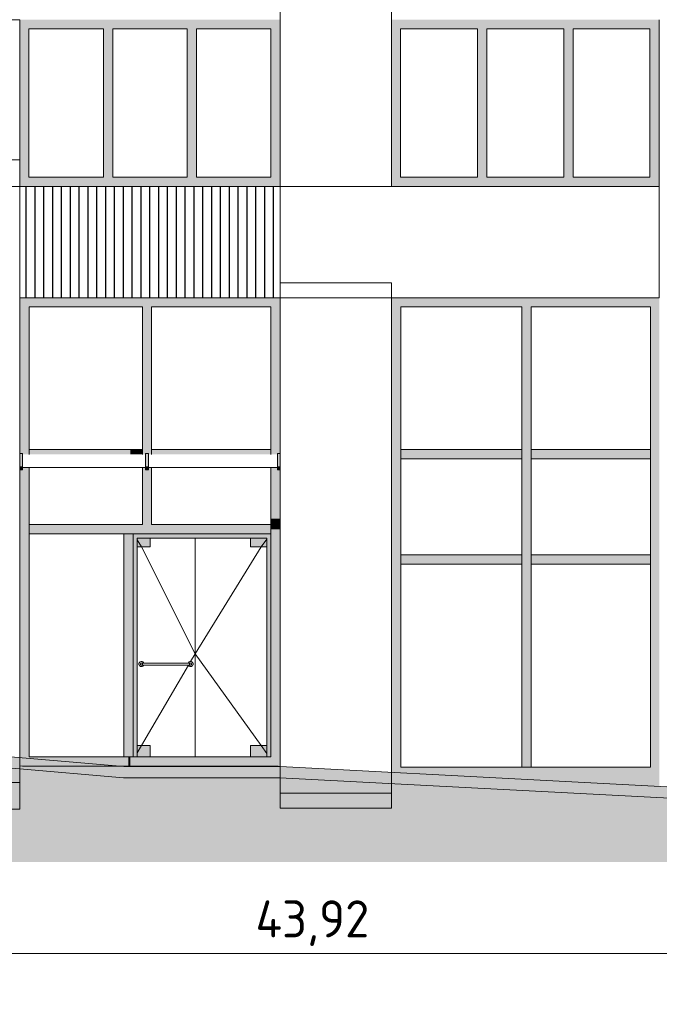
# Model space of a CAD drawing. Header units: millimetres. Extents: x -2957 to 750800, y -5565 to 168688.
# Tile 7 of 22: x 43686 to 50586, y -2765 to 7860. Entities that reach past the tile are written whole.
import ezdxf

# ---------------------------------------------------------------- set-up
doc = ezdxf.new("R2010")
doc.units = ezdxf.units.MM
doc.header["$MEASUREMENT"] = 0
doc.header["$XCLIPFRAME"] = 0
for name, color, linetype, lineweight in [('0_Ном._пера__1', 7, 'Continuous', 0), ('0_Ном._пера__120', 7, 'Continuous', 0), ('0_Ном._пера__19', 255, 'Continuous', 0), ('0_Ном._пера__2', 8, 'Continuous', 15), ('АР-Чертеж-Размеры.АР_Ном._пера__1', 7, 'Continuous', 0)]:
    doc.layers.add(name, color=color, linetype=linetype, lineweight=lineweight)
doc.layers.add('0_Ном._пера__161', color=7, linetype='Continuous', lineweight=13, true_color=0x6a6a6a)
doc.layers.add('АР-Стены_внешние_.АР_Ном._пера__61', color=7, linetype='Continuous', lineweight=25, true_color=0x6a6a6a)
doc.layers.add('АР-Чертеж-Размеры.АР', color=7, linetype='Continuous')
doc.styles.add('РЎР“Р•РќР•Р\xa0РР\xa0_РЎРўРР›Р¬_2', font='GOST_Common.ttf')
doc.dimstyles.new('СГЕНЕРИР_СТИЛЬ__1', dxfattribs={"dimtxt": 400, "dimasz": 95, "dimexe": 0.18, "dimexo": 30000, "dimgap": 0, "dimtad": 1, "dimtih": 1, "dimtoh": 1, "dimlfac": 0.001, "dimzin": 0, "dimdsep": 46, "dimtxsty": 'РЎР“Р•РќР•Р\xa0РР\xa0_РЎРўРР›Р¬_2', "dimblk": 'ARROWHEAD_6', "dimblk1": 'ARROWHEAD_6', "dimblk2": 'ARROWHEAD_6', "dimcen": 0.09, "dimclrd": 7, "dimclre": 7, "dimclrt": 7, "dimadec": 0, "dimazin": 0, "dimtfac": 1, "dimtdec": 4, "dimtmove": 0, "dimatfit": 3, "dimfxl": 0, "dimtolj": 1, "dimtzin": 0, "dimarcsym": 0})
picture_1 = doc.add_image_def('image1.png', size_in_pixel=(882, 833))
picture_2 = doc.add_image_def('image6.png', size_in_pixel=(877, 829))

# ---------------------------------------------------------------- blocks, each defined once
blk = doc.blocks.new('*D2')
at = {"layer": 'АР-Чертеж-Размеры.АР_Ном._пера__1', "color": 7, "linetype": 'Continuous', "lineweight": 0}
for p, q in [((24927, -2735), (24927, -2123)), ((68847, -2735), (68847, -2123)), ((24852, -2216), (24927, -2216)), ((24977, -2166), (24877, -2266)), ((24927, -2216), (68847, -2216)), ((68897, -2166), (68797, -2266))]:
    blk.add_line(p, q, dxfattribs=at)
at = {"layer": 'АР-Чертеж-Размеры.АР_Ном._пера__1', "color": 7, "lineweight": 0, "insert": (46230, -2136), "char_height": 400, "attachment_point": 7, "style": 'РЎР“Р•РќР•Р\xa0РР\xa0_РЎРўРР›Р¬_2'}
blk.add_mtext('\\A1;{\\pql;\\fGOST Common|b0|i0|c204|p0;\\W1.000000;43,92}', dxfattribs=at)
blk = doc.blocks.new('ARROWHEAD_6')
at = {"color": 0, "linetype": 'Continuous', "lineweight": 0}
for p, q in [((0, 0), (-1, 0)), ((-0.5, -0.5), (0.5, 0.5))]:
    blk.add_line(p, q, dxfattribs=at)

msp = doc.modelspace()

# ---------------------------------------------------------------- hatches: boundary and pattern name
at = {"layer": '0_Ном._пера__1', "linetype": 'Continuous', "lineweight": 0}
msp.add_hatch(color=7, dxfattribs=at).paths.add_polyline_path([(72266.494, -900), (69306.024, -900), (68102.01, -850), (65826.06, -850), (61266.013, -700), (58817.624, -700), (57616.084, -650), (55116.034, -650), (46496.362, -200), (44809.438, -200), (42485.877, 0), (40542.313, 0), (34960.956, 130), (33025.749, 130), (31825.749, 249.966), (29515.484, 249.966), (28315.752, 399.957), (24246.425, 399.957), (24246.554, 350), (21142.335, 350), (17577.459, 350), (17577.459, 550), (13375.95, 550), (11939.362, 600), (11950.54, 900), (9010.063, 900), (9010.063, 1299.693), (5769.407, 1300), (5769.407, 1520), (3604.141, 1520), (2584.243, 1500), (-1426.912, 1600), (-2957.29, 1600), (-2957.29, 1480), (-1428.408, 1480), (2583.924, 1379.971), (3605.317, 1400), (5649.407, 1400), (5649.407, 1180.011), (8890.013, 1179.704), (8890.013, 780), (11819.362, 780), (11819.362, 484.104), (13373.862, 430), (17457.459, 430), (17457.459, 230), (21142.335, 230), (24344.494, 230), (24344.365, 279.957), (28315.737, 272.177), (29515.484, 129.966), (31819.766, 129.966), (33019.766, 10), (34959.559, 10), (40540.916, -120), (42480.722, -120), (44804.283, -320), (46493.232, -320), (55112.904, -770), (57616.084, -770), (58816.258, -820), (61264.04, -820), (65824.087, -970), (68099.519, -970), (69303.533, -1020), (72266.494, -1020)])
at = {"layer": '0_Ном._пера__161', "linetype": 'Continuous', "lineweight": 0, "true_color": 0x696969}
for points in [[(46496.246, 7860), (43686.416, 7860), (43686.416, 7760), (43786.139, 7760), (44589.509, 7760), (44689.509, 7760), (45492.878, 7760), (45592.878, 7760), (46396.247, 7760), (46496.246, 7760)], [(43686.416, 7760), (43686.416, 6160), (43786.139, 6160), (43786.139, 7760)], [(44689.509, 7760), (44589.509, 7760), (44589.509, 6160), (44689.509, 6160)], [(45592.878, 7760), (45492.878, 7760), (45492.878, 6160), (45592.878, 6160)], [(46396.247, 6160), (46496.246, 6160), (46496.246, 7760), (46396.247, 7760)], [(47695.644, 7859.999), (47695.644, 7759.999), (47795.521, 7759.999), (48625.564, 7759.999), (48725.564, 7759.999), (49555.607, 7759.999), (49655.607, 7759.999), (50485.65, 7759.999), (50585.65, 7759.999), (50585.65, 7859.999)], [(47695.644, 7759.999), (47695.644, 6159.999), (47795.521, 6159.999), (47795.521, 7759.999)], [(48725.564, 6159.999), (48725.564, 7759.999), (48625.564, 7759.999), (48625.564, 6159.999)], [(49555.607, 7759.999), (49555.607, 6159.999), (49655.607, 6159.999), (49655.607, 7759.999)], [(50585.65, 7759.999), (50485.65, 7759.999), (50485.65, 6159.999), (50585.65, 6159.999)], [(43686.416, 6160), (43686.416, 6060), (46496.246, 6060), (46496.246, 6160), (46396.247, 6160), (45592.878, 6160), (45492.878, 6160), (44689.509, 6160), (44589.509, 6160), (43786.139, 6160)], [(47695.644, 6059.999), (50585.65, 6059.999), (50585.65, 6159.999), (50485.65, 6159.999), (49655.607, 6159.999), (49555.607, 6159.999), (48725.564, 6159.999), (48625.564, 6159.999), (47795.521, 6159.999), (47695.644, 6159.999)], [(43686.301, 3179.15), (43716.301, 3179.15), (43716.301, 3169.163), (43786.301, 3169.163), (43786.301, 3172.214), (43786.301, 3179.15), (43786.301, 3222.214), (43786.301, 4860), (43704.301, 4860), (43686.301, 4860)], [(43786.301, 4859.999), (43786.301, 4759.999), (45009.501, 4759.999), (45009.501, 4859.999)], [(45009.501, 4859.999), (45009.501, 3169.163), (45044.501, 3169.163), (45044.501, 3179.022), (45074.501, 3179.022), (45074.501, 3169.163), (45109.501, 3169.163), (45109.501, 4859.999)], [(45109.501, 4759.999), (46108.258, 4759.999), (46108.258, 4859.999), (45109.501, 4859.999)], [(46108.258, 4859.999), (46108.258, 4759.999), (46396.398, 4759.999), (46396.398, 4859.999)], [(46396.398, 3169.163), (46466.246, 3169.163), (46466.246, 3177.761), (46496.246, 3177.761), (46496.246, 4859.999), (46396.398, 4859.999)], [(47796.11, 4859.999), (47696.11, 4859.999), (47696.11, 3172.214), (47796.11, 3172.214)], [(47796.11, 4759.999), (49103.411, 4759.999), (49103.411, 4859.999), (47796.11, 4859.999)], [(49103.411, 3172.214), (49203.411, 3172.214), (49203.411, 4859.999), (49103.411, 4859.999)], [(49203.411, 4859.999), (49203.411, 4759.999), (50491.93, 4759.999), (50491.93, 4859.999)], [(50585.939, 4860), (50491.93, 4860), (50491.93, 3172.214), (50585.939, 3172.214)], [(44878.258, 3222.214), (43786.301, 3222.214), (43786.301, 3169.163), (44878.258, 3169.163)], [(44878.258, 3169.163), (45009.501, 3169.163), (45009.501, 3222.214), (44878.258, 3222.214)], [(45109.501, 3222.214), (45109.501, 3169.163), (46108.258, 3169.163), (46108.258, 3222.214)], [(46108.258, 3222.214), (46108.258, 3169.163), (46396.398, 3169.163), (46396.398, 3222.214)], [(47796.11, 3122.214), (48870.067, 3122.214), (48870.067, 3222.214), (47796.11, 3222.214)], [(48870.067, 3222.214), (48870.067, 3122.214), (49103.411, 3122.214), (49103.411, 3222.214)], [(49203.411, 3122.214), (50100.067, 3122.214), (50100.067, 3222.214), (49203.411, 3222.214)], [(50100.067, 3222.214), (50100.067, 3122.214), (50491.93, 3122.214), (50491.93, 3222.214)], [(43686.301, 3179.15), (43686.301, 3036.526), (43716.301, 3036.526), (43716.301, 3179.15)], [(45074.501, 3179.022), (45044.501, 3179.022), (45044.501, 3036.526), (45074.501, 3036.526)], [(46466.246, 3036.526), (46496.246, 3036.526), (46496.246, 3177.761), (46466.246, 3177.761)], [(47796.11, 3172.214), (47696.11, 3172.214), (47696.11, 2205.211), (47796.11, 2205.211)], [(49103.411, 2205.211), (49203.411, 2205.211), (49203.411, 3172.214), (49103.411, 3172.214)], [(50585.939, 3172.214), (50491.93, 3172.214), (50491.93, 2205.211), (50585.939, 2205.211)], [(43686.301, 3002.695), (43716.301, 3002.695), (43716.301, 3036.526), (43686.301, 3036.526)], [(43686.301, -192.002), (43687.578, -192.052), (43786.301, -93.329), (43786.301, 3027.927), (43716.301, 3027.927), (43716.301, 3002.695), (43686.301, 3002.695)], [(45009.501, 2411.035), (45109.501, 2411.035), (45109.501, 3027.927), (45074.501, 3027.927), (45074.501, 3002.695), (45044.501, 3002.695), (45044.501, 3027.927), (45009.501, 3027.927)], [(45044.501, 3002.695), (45074.501, 3002.695), (45074.501, 3036.526), (45044.501, 3036.526)], [(46466.246, 3027.927), (46396.398, 3027.927), (46396.398, 2476.671), (46496.246, 2476.671), (46496.246, 3002.695), (46466.246, 3002.695)], [(46466.246, 3002.695), (46496.246, 3002.695), (46496.246, 3036.526), (46466.246, 3036.526)], [(46496.246, 2476.671), (46396.398, 2476.671), (46396.398, 2361.035), (46496.246, 2361.035)], [(43786.301, 2411.035), (43786.301, 2311.035), (44809.474, 2311.035), (45109.501, 2311.035), (45109.501, 2411.035)], [(45109.501, 2311.035), (46108.258, 2311.035), (46108.258, 2411.035), (45109.501, 2411.035)], [(46108.258, 2411.035), (46108.258, 2311.035), (46396.398, 2311.035), (46396.398, 2411.035)], [(46396.398, 2361.035), (46396.398, -93.329), (46496.246, -193.176), (46496.246, 2361.035)], [(44809.474, 2311.035), (44809.474, -93.329), (44909.474, -93.329), (44909.474, 2311.035), (44878.258, 2311.035), (44859.474, 2311.035)], [(44909.474, 2311.035), (44954.474, 2266.035), (46351.398, 2266.035), (46396.398, 2311.035)], [(44909.474, -93.329), (44954.474, -93.329), (44954.474, 2266.035), (44909.474, 2311.035)], [(44954.474, 2266.035), (44954.474, 2171.035), (45091.974, 2171.035), (45091.974, 2266.035)], [(46177.167, 2171.035), (46351.398, 2171.035), (46351.398, 2266.035), (46177.167, 2266.035)], [(46396.398, -93.329), (46396.398, 2311.035), (46351.398, 2266.035), (46351.398, -93.329)], [(47796.11, 2205.211), (47696.11, 2205.211), (47696.11, 2033.699), (47796.11, 2033.699)], [(49103.411, 2033.699), (49203.411, 2033.699), (49203.411, 2205.211), (49103.411, 2205.211)], [(50585.939, 2205.211), (50491.93, 2205.211), (50491.93, 2033.699), (50585.939, 2033.699)], [(47796.11, 2033.699), (47696.11, 2033.699), (47696.11, -304.789), (47796.11, -204.789)], [(47796.11, 1983.699), (48870.067, 1983.699), (48870.067, 2083.699), (47796.11, 2083.699)], [(48870.067, 2083.699), (48870.067, 1983.699), (49103.411, 1983.699), (49103.411, 2083.699)], [(49203.411, -204.789), (49203.411, 2033.699), (49103.411, 2033.699), (49103.411, -204.789)], [(49203.411, 1983.699), (50100.067, 1983.699), (50100.067, 2083.699), (49203.411, 2083.699)], [(50100.067, 2083.699), (50100.067, 1983.699), (50491.93, 1983.699), (50491.93, 2083.699)], [(50491.93, 2033.699), (50491.93, -204.789), (50585.939, -298.799), (50585.939, 2033.699)], [(44954.474, 26.671), (44954.474, -93.329), (45091.974, -93.329), (45091.974, 26.671)], [(46177.167, -93.329), (46351.398, -93.329), (46351.398, 26.671), (46177.167, 26.671)], [(43687.578, -192.052), (43720.261, -193.329), (44859.474, -193.329), (44859.474, -93.329), (43786.301, -93.329)], [(44859.474, -93.329), (44859.474, -193.329), (44878.258, -193.329), (44878.258, -93.329)], [(44878.258, -193.329), (46108.258, -193.329), (46108.258, -93.329), (44878.258, -93.329)], [(46396.398, -93.329), (46108.258, -93.329), (46108.258, -193.329), (46496.246, -193.329), (46496.246, -193.176)], [(48870.067, -323.922), (48870.067, -204.789), (47796.11, -204.789), (47736.173, -264.726)], [(48870.067, -204.789), (48870.067, -323.922), (49153.411, -338.714), (49153.411, -204.789)], [(49153.411, -204.789), (49153.411, -338.714), (50100.067, -388.136), (50100.067, -204.789)], [(50491.93, -204.789), (50100.067, -204.789), (50100.067, -388.136), (50585.94, -413.501), (50585.94, -298.799)]]:
    msp.add_hatch(color=251, dxfattribs=at).paths.add_polyline_path(points)
at = {"layer": '0_Ном._пера__19', "linetype": 'Continuous', "lineweight": 0}
msp.add_hatch(color=255, dxfattribs=at).paths.add_polyline_path([(-1428.408, 1480), (-2957.29, 1480), (-2957.29, -1229.779), (72266.494, -1229.779), (72266.494, -1020), (69303.533, -1020), (68099.519, -970), (65824.087, -970), (61264.04, -820), (58816.258, -820), (57616.084, -770), (55112.904, -770), (46493.232, -320), (44804.283, -320), (42480.722, -120), (40540.916, -120), (34959.559, 10), (33019.766, 10), (31819.766, 129.966), (29515.484, 129.966), (28315.752, 279.957), (24344.365, 279.77), (24344.494, 230), (21142.335, 230), (17457.459, 230), (17457.459, 430), (13373.862, 430), (11819.362, 484.104), (11819.362, 780), (8890.013, 780), (8890.013, 1179.704), (5649.407, 1180.011), (5649.407, 1400), (3605.317, 1400), (2583.924, 1379.971)])
at = {"layer": 'АР-Стены_внешние_.АР_Ном._пера__61', "linetype": 'Continuous', "lineweight": 25, "true_color": 0x6a6a6a}
h = msp.add_hatch(dxfattribs=at)
h.set_pattern_fill('НВФ_0002', color=251, style=0, pattern_type=2)
h.set_pattern_definition([(90, (45091.23, 5760), (-95.273, 0), [])])
h.paths.add_polyline_path([(43686.21, 6060), (46496.246, 6060), (46496.246, 4860), (43686.21, 4860)])

# ---------------------------------------------------------------- linework, layer by layer
at = {"layer": '0_Ном._пера__1', "color": 7, "linetype": 'Continuous', "lineweight": 0}
for p, q in [((46496.246, 7860), (46496.246, 6060)), ((50585.651, 7859.999), (50585.651, 6059.999)), ((43786.301, 4759.999), (44878.258, 4759.999)), ((43786.301, 4759.999), (43786.301, 3222.214)), ((44878.258, 4759.999), (44909.501, 4759.999)), ((44909.501, 4759.999), (45009.501, 4759.999)), ((45009.501, 3222.214), (45009.501, 4759.999)), ((45109.501, 4759.999), (46108.258, 4759.999)), ((45109.501, 3222.214), (45109.501, 4759.999)), ((46108.258, 4759.999), (46396.398, 4759.999)), ((46396.398, 3222.214), (46396.398, 4759.999)), ((47796.11, 4759.999), (48870.067, 4759.999)), ((47796.11, 4759.999), (47796.11, 3222.214)), ((48870.067, 4759.999), (48903.411, 4759.999)), ((48903.411, 4759.999), (49003.411, 4759.999)), ((49003.411, 4759.999), (49103.411, 4759.999)), ((49103.411, 3222.214), (49103.411, 4759.999)), ((49203.411, 4759.999), (50100.067, 4759.999)), ((49203.411, 3222.214), (49203.411, 4759.999)), ((50100.067, 4759.999), (50491.93, 4759.999)), ((50491.93, 3222.214), (50491.93, 4759.999)), ((43786.301, 3222.214), (44878.258, 3222.214)), ((43786.301, 3222.214), (43786.301, 3172.214)), ((44878.258, 3222.214), (45009.501, 3222.214)), ((45009.501, 3172.214), (45009.501, 3222.214)), ((45109.501, 3222.214), (46108.258, 3222.214)), ((45109.501, 3172.214), (45109.501, 3222.214)), ((46108.258, 3222.214), (46396.398, 3222.214)), ((46396.398, 3172.214), (46396.398, 3222.214)), ((47796.11, 3222.214), (48870.067, 3222.214)), ((47796.11, 3222.214), (47796.11, 3172.214)), ((48870.067, 3222.214), (49103.411, 3222.214)), ((49103.411, 3172.214), (49103.411, 3222.214)), ((49203.411, 3222.214), (50100.067, 3222.214)), ((49203.411, 3172.214), (49203.411, 3222.214)), ((50100.067, 3222.214), (50491.93, 3222.214)), ((50491.93, 3172.214), (50491.93, 3222.214)), ((43716.301, 3179.15), (43686.301, 3179.15)), ((43716.301, 3179.15), (43716.301, 3036.526)), ((43786.301, 3172.214), (43786.301, 3169.163)), ((45009.501, 3169.163), (45009.501, 3172.214)), ((45044.501, 3036.526), (45044.501, 3179.022)), ((45074.501, 3179.022), (45044.501, 3179.022)), ((45074.501, 3179.022), (45074.501, 3036.526)), ((45109.501, 3169.163), (45109.501, 3172.214)), ((46396.398, 3169.163), (46396.398, 3172.214)), ((46466.246, 3036.526), (46466.246, 3177.761)), ((46466.246, 3177.761), (46496.246, 3177.761)), ((46496.246, 3177.761), (46496.246, 3036.526)), ((47796.11, 3172.214), (47796.11, 3122.214)), ((47796.11, 3122.214), (48870.067, 3122.214)), ((47796.11, 3122.214), (47796.11, 2205.211)), ((48870.067, 3122.214), (49103.411, 3122.214)), ((49103.411, 3122.214), (49103.411, 3172.214)), ((49103.411, 2205.211), (49103.411, 3122.214)), ((49203.411, 3122.214), (49203.411, 3172.214)), ((49203.411, 3122.214), (50100.067, 3122.214)), ((49203.411, 2205.211), (49203.411, 3122.214)), ((50100.067, 3122.214), (50491.93, 3122.214)), ((50491.93, 3172.214), (50491.93, 3122.214)), ((50491.93, 2205.211), (50491.93, 3122.214)), ((43716.301, 3036.526), (43686.301, 3036.526)), ((43716.301, 3002.695), (43686.301, 3002.695)), ((43716.301, 3036.526), (43716.301, 3002.695)), ((43786.301, 3027.927), (43786.301, 2476.671)), ((45009.501, 2476.671), (45009.501, 3027.927)), ((45044.501, 3002.695), (45044.501, 3036.526)), ((45074.501, 3036.526), (45044.501, 3036.526)), ((45074.501, 3002.695), (45044.501, 3002.695)), ((45074.501, 3036.526), (45074.501, 3002.695)), ((45109.501, 2476.671), (45109.501, 3027.927)), ((46396.398, 2476.671), (46396.398, 3027.927)), ((46466.246, 3002.695), (46466.246, 3036.526)), ((46496.246, 3036.526), (46466.246, 3036.526)), ((46496.246, 3002.695), (46466.246, 3002.695)), ((46496.246, 3036.526), (46496.246, 3002.695)), ((43786.301, 2476.671), (43786.301, 2411.035)), ((45009.501, 2411.035), (45009.501, 2476.671)), ((45109.501, 2411.035), (45109.501, 2476.671)), ((46396.398, 2411.035), (46396.398, 2476.671)), ((43786.301, 2411.035), (43786.301, 2361.035)), ((43786.301, 2411.035), (44859.474, 2411.035)), ((43786.301, 2361.035), (43786.301, 2311.035)), ((44859.474, 2411.035), (44878.258, 2411.035)), ((44878.258, 2411.035), (45009.501, 2411.035)), ((45109.501, 2411.035), (46108.258, 2411.035)), ((46108.258, 2411.035), (46396.398, 2411.035)), ((46396.398, 2411.035), (46396.398, 2361.035)), ((46396.398, 2311.035), (46396.398, 2361.035)), ((43786.301, 2311.035), (43786.301, -93.329)), ((43786.301, 2311.035), (44809.474, 2311.035)), ((44809.474, 2311.035), (44859.474, 2311.035)), ((44809.474, -93.329), (44809.474, 2311.035)), ((44859.474, 2311.035), (44878.258, 2311.035)), ((44878.258, 2311.035), (44909.474, 2311.035)), ((44909.474, 2311.035), (44909.474, -93.329)), ((46396.398, 2311.035), (44909.474, 2311.035)), ((44954.474, -93.329), (44954.474, 2266.035)), ((44954.474, 2266.035), (46351.398, 2266.035)), ((44954.474, 2248.259), (44999.606, 2171.035)), ((45091.974, 2171.035), (45091.974, 2266.035)), ((45579.474, -93.329), (45579.474, 2266.035)), ((46177.167, 2171.035), (46177.167, 2266.035)), ((46351.398, 2256.145), (46290.413, 2171.035)), ((46351.398, 2266.035), (46351.398, -93.329)), ((46396.398, -93.329), (46396.398, 2311.035)), ((44954.474, 2171.035), (45091.974, 2171.035)), ((44999.606, 2171.035), (45579.474, 1018.853)), ((46290.413, 2171.035), (45579.474, 1018.853)), ((46351.398, 2171.035), (46177.167, 2171.035)), ((47796.11, 2205.211), (47796.11, 2083.699)), ((49103.411, 2083.699), (49103.411, 2205.211)), ((49203.411, 2083.699), (49203.411, 2205.211)), ((50491.93, 2083.699), (50491.93, 2205.211)), ((47796.11, 2083.699), (48870.067, 2083.699)), ((47796.11, 2083.699), (47796.11, 1983.699)), ((48870.067, 2083.699), (49103.411, 2083.699)), ((49103.411, 2033.699), (49103.411, 2083.699)), ((49103.411, 1983.699), (49103.411, 2033.699)), ((49203.411, 2083.699), (50100.067, 2083.699)), ((49203.411, 2033.699), (49203.411, 2083.699)), ((49203.411, 1983.699), (49203.411, 2033.699)), ((50100.067, 2083.699), (50491.93, 2083.699)), ((50491.93, 2083.699), (50491.93, 1983.699)), ((47796.11, 1983.699), (47796.11, -204.789)), ((47796.11, 1983.699), (48870.067, 1983.699)), ((48870.067, 1983.699), (49103.411, 1983.699)), ((49103.411, -204.789), (49103.411, 1983.699)), ((49203.411, 1983.699), (50100.067, 1983.699)), ((49203.411, -204.789), (49203.411, 1983.699)), ((50100.067, 1983.699), (50491.93, 1983.699)), ((50491.93, -204.789), (50491.93, 1983.699)), ((45529.679, 933.653), (45579.474, 1018.853)), ((46290.413, 26.671), (45579.474, 1018.853)), ((44972.474, 906.671), (44972.884, 911.36)), ((44972.884, 901.983), (44972.474, 906.671)), ((44972.884, 911.36), (44974.102, 915.906)), ((44974.102, 897.437), (44972.884, 901.983)), ((44974.102, 915.906), (44976.091, 920.171)), ((44976.091, 893.171), (44974.102, 897.437)), ((44976.091, 920.171), (44978.791, 924.027)), ((44978.791, 889.316), (44976.091, 893.171)), ((44978.791, 924.027), (44982.119, 927.354)), ((44982.119, 885.988), (44978.791, 889.316)), ((44982.119, 927.354), (44985.974, 930.054)), ((44985.974, 883.289), (44982.119, 885.988)), ((44985.974, 930.054), (44990.239, 932.043)), ((44990.239, 881.3), (44985.974, 883.289)), ((44989.626, 908.408), (44989.474, 906.671)), ((44989.474, 906.671), (44989.626, 904.935)), ((44990.077, 910.091), (44989.626, 908.408)), ((44989.626, 904.935), (44990.077, 903.251)), ((44990.814, 911.671), (44990.077, 910.091)), ((44990.077, 903.251), (44990.814, 901.671)), ((44990.239, 932.043), (44994.785, 933.261)), ((44994.785, 880.081), (44990.239, 881.3)), ((44991.813, 913.099), (44990.814, 911.671)), ((44990.814, 901.671), (44991.813, 900.243)), ((44993.046, 914.332), (44991.813, 913.099)), ((44991.813, 900.243), (44993.046, 899.011)), ((44994.474, 915.332), (44993.046, 914.332)), ((44993.046, 899.011), (44994.474, 898.011)), ((44996.054, 916.068), (44994.474, 915.332)), ((44994.474, 898.011), (44996.054, 897.274)), ((44994.785, 933.261), (44999.474, 933.671)), ((44999.474, 879.671), (44994.785, 880.081)), ((44997.737, 916.519), (44996.054, 916.068)), ((44996.054, 897.274), (44997.737, 896.823)), ((44999.474, 916.671), (44997.737, 916.519)), ((44997.737, 896.823), (44999.474, 896.671)), ((44999.474, 933.671), (45004.162, 933.261)), ((45014.474, 916.671), (44999.474, 916.671)), ((45014.474, 896.671), (44999.474, 896.671)), ((45004.162, 880.081), (44999.474, 879.671)), ((44999.606, 26.671), (45506.06, 893.239)), ((45004.162, 933.261), (45008.708, 932.043)), ((45008.708, 881.3), (45004.162, 880.081)), ((45008.708, 932.043), (45012.974, 930.054)), ((45012.974, 883.289), (45008.708, 881.3)), ((45010.395, 908.408), (45010.332, 906.671)), ((45010.332, 906.671), (45010.395, 904.935)), ((45010.582, 910.091), (45010.395, 908.408)), ((45010.395, 904.935), (45010.582, 903.251)), ((45010.887, 911.671), (45010.582, 910.091)), ((45010.582, 903.251), (45010.887, 901.671)), ((45011.301, 913.099), (45010.887, 911.671)), ((45010.887, 901.671), (45011.301, 900.243)), ((45011.811, 914.332), (45011.301, 913.099)), ((45011.301, 900.243), (45011.811, 899.011)), ((45012.403, 915.332), (45011.811, 914.332)), ((45011.811, 899.011), (45012.403, 898.011)), ((45013.057, 916.068), (45012.403, 915.332)), ((45012.403, 898.011), (45013.057, 897.274)), ((45012.974, 930.054), (45016.829, 927.354)), ((45016.829, 885.988), (45012.974, 883.289)), ((45514.474, 916.671), (45014.474, 916.671)), ((45514.474, 896.671), (45014.474, 896.671)), ((45016.829, 927.354), (45020.157, 924.027)), ((45020.157, 889.316), (45016.829, 885.988)), ((45020.157, 924.027), (45022.857, 920.171)), ((45022.857, 893.171), (45020.157, 889.316)), ((45022.857, 920.171), (45024.489, 916.671)), ((45024.489, 896.671), (45022.857, 893.171)), ((45504.459, 916.671), (45506.091, 920.171)), ((45506.091, 893.171), (45504.459, 896.671)), ((45506.091, 920.171), (45508.791, 924.027)), ((45508.791, 889.316), (45506.091, 893.171)), ((45508.791, 924.027), (45512.119, 927.354)), ((45512.119, 885.988), (45508.791, 889.316)), ((45512.119, 927.354), (45515.974, 930.054)), ((45515.974, 883.289), (45512.119, 885.988)), ((45529.474, 916.671), (45514.474, 916.671)), ((45529.474, 896.671), (45514.474, 896.671)), ((45515.891, 916.068), (45516.545, 915.332)), ((45516.545, 898.011), (45515.891, 897.274)), ((45515.974, 930.054), (45520.239, 932.043)), ((45520.239, 881.3), (45515.974, 883.289)), ((45516.545, 915.332), (45517.136, 914.332)), ((45517.136, 899.011), (45516.545, 898.011)), ((45517.136, 914.332), (45517.647, 913.099)), ((45517.647, 900.243), (45517.136, 899.011)), ((45517.647, 913.099), (45518.061, 911.671)), ((45518.061, 901.671), (45517.647, 900.243)), ((45518.061, 911.671), (45518.366, 910.091)), ((45518.366, 903.251), (45518.061, 901.671)), ((45518.366, 910.091), (45518.553, 908.408)), ((45518.553, 904.935), (45518.366, 903.251)), ((45518.553, 908.408), (45518.616, 906.671)), ((45518.616, 906.671), (45518.553, 904.935)), ((45520.239, 932.043), (45524.785, 933.261)), ((45524.785, 880.081), (45520.239, 881.3)), ((45524.785, 933.261), (45529.474, 933.671)), ((45529.474, 879.671), (45524.785, 880.081)), ((45529.474, 933.671), (45534.162, 933.261)), ((45529.474, 916.671), (45531.21, 916.519)), ((45531.21, 896.823), (45529.474, 896.671)), ((45534.162, 880.081), (45529.474, 879.671)), ((45531.21, 916.519), (45532.894, 916.068)), ((45532.894, 897.274), (45531.21, 896.823)), ((45532.894, 916.068), (45534.474, 915.332)), ((45534.474, 898.011), (45532.894, 897.274)), ((45534.162, 933.261), (45538.708, 932.043)), ((45538.708, 881.3), (45534.162, 880.081)), ((45534.474, 915.332), (45535.902, 914.332)), ((45535.902, 899.011), (45534.474, 898.011)), ((45535.902, 914.332), (45537.134, 913.099)), ((45537.134, 900.243), (45535.902, 899.011)), ((45537.134, 913.099), (45538.134, 911.671)), ((45538.134, 901.671), (45537.134, 900.243)), ((45538.134, 911.671), (45538.871, 910.091)), ((45538.871, 903.251), (45538.134, 901.671)), ((45538.708, 932.043), (45542.974, 930.054)), ((45542.974, 883.289), (45538.708, 881.3)), ((45538.871, 910.091), (45539.322, 908.408)), ((45539.322, 904.935), (45538.871, 903.251)), ((45539.322, 908.408), (45539.474, 906.671)), ((45539.474, 906.671), (45539.322, 904.935)), ((45542.974, 930.054), (45546.829, 927.354)), ((45546.829, 885.988), (45542.974, 883.289)), ((45546.829, 927.354), (45550.157, 924.027)), ((45550.157, 889.316), (45546.829, 885.988)), ((45550.157, 924.027), (45552.857, 920.171)), ((45552.857, 893.171), (45550.157, 889.316)), ((45552.857, 920.171), (45554.846, 915.906)), ((45554.846, 897.437), (45552.857, 893.171)), ((45554.846, 915.906), (45556.064, 911.36)), ((45556.064, 901.983), (45554.846, 897.437)), ((45556.064, 911.36), (45556.474, 906.671)), ((45556.474, 906.671), (45556.064, 901.983)), ((45091.974, 26.671), (44954.474, 26.671)), ((44954.474, -50.552), (44999.606, 26.671)), ((45091.974, -93.329), (45091.974, 26.671)), ((46177.167, -93.329), (46177.167, 26.671)), ((46177.167, 26.671), (46351.398, 26.671)), ((46351.398, -58.439), (46290.413, 26.671)), ((43786.301, -93.329), (44809.474, -93.329)), ((44809.474, -93.329), (44878.258, -93.329)), ((44878.258, -93.329), (44909.474, -93.329)), ((44909.474, -93.329), (44954.474, -93.329)), ((44954.474, -93.329), (46108.258, -93.329)), ((46108.258, -93.329), (46351.398, -93.329)), ((46351.398, -93.329), (46396.398, -93.329)), ((43714.436, -193.329), (46474.664, -193.329)), ((47796.11, -204.789), (48870.067, -204.789)), ((48870.067, -204.789), (49103.411, -204.789)), ((49103.411, -204.789), (49203.411, -204.789)), ((49203.411, -204.789), (50100.067, -204.789)), ((50100.067, -204.789), (50491.93, -204.789))]:
    msp.add_line(p, q, dxfattribs=at)
for points in [[(47695.97, 6060), (46496.028, 6060), (46496.028, 9060), (47695.97, 9060)], [(43686.149, -658.412), (42486.207, -658.412), (42486.207, 6060), (43686.149, 6060)], [(43686.301, 6060), (46496.246, 6060), (46496.246, 4860), (43686.301, 4860)], [(46496.246, 6060), (50585.939, 6060), (50585.939, 4860), (46496.246, 4860)], [(47696.188, -646.697), (46496.246, -646.697), (46496.246, 4860), (47696.188, 4860)]]:
    msp.add_lwpolyline(points, close=True, dxfattribs=at)
at = {"layer": '0_Ном._пера__1', "color": 7, "linetype": 'Continuous', "lineweight": 0, "flags": 128}
msp.add_lwpolyline([(42480.722, -120), (44804.283, -320), (46493.232, -320), (55112.904, -770), (57616.084, -770), (58816.258, -820), (61264.04, -820), (65824.087, -970), (68099.519, -970), (69303.533, -1020), (72266.494, -1020), (72266.494, -900), (69306.024, -900), (68102.01, -850), (65826.06, -850), (61266.013, -700), (58817.624, -700), (57616.084, -650), (55116.034, -650), (46496.362, -200), (44809.438, -200), (42485.877, 0)], dxfattribs=at)
at = {"layer": '0_Ном._пера__1', "color": 7, "linetype": 'Continuous', "lineweight": 0}
for points in [[(42485.877, 0), (44809.438, -200), (46496.362, -200), (55116.034, -650), (57616.084, -650), (58817.624, -700), (61266.013, -700), (65826.06, -850), (68102.01, -850), (69306.024, -900), (72266.494, -900)], [(42480.722, -120), (44804.283, -320), (46493.232, -320), (55112.904, -770), (57616.084, -770), (58816.258, -820), (61264.04, -820), (65824.087, -970), (68099.519, -970), (69303.533, -1020), (72266.494, -1020), (72266.494, -900)]]:
    msp.add_lwpolyline(points, dxfattribs=at)
at = {"layer": '0_Ном._пера__120', "color": 7, "linetype": 'Continuous', "lineweight": 0}
for p, q in [((43786.139, 7760), (43786.139, 6160)), ((44589.509, 7760), (43786.139, 7760)), ((44589.509, 6160), (44589.509, 7760)), ((44689.509, 7760), (44689.509, 6160)), ((45492.878, 7760), (44689.509, 7760)), ((45492.878, 6160), (45492.878, 7760)), ((45592.878, 7760), (45592.878, 6160)), ((46396.247, 7760), (45592.878, 7760)), ((46396.247, 6160), (46396.247, 7760)), ((47795.521, 6159.999), (47795.521, 7759.999)), ((47795.521, 7759.999), (48625.564, 7759.999)), ((48625.564, 7759.999), (48625.564, 6159.999)), ((48725.564, 6159.999), (48725.564, 7759.999)), ((48725.564, 7759.999), (49555.607, 7759.999)), ((49555.607, 7759.999), (49555.607, 6159.999)), ((49655.607, 6159.999), (49655.607, 7759.999)), ((49655.607, 7759.999), (50485.65, 7759.999)), ((50485.65, 7759.999), (50485.65, 6159.999)), ((43786.139, 6160), (44589.509, 6160)), ((44689.509, 6160), (45492.878, 6160)), ((45592.878, 6160), (46396.247, 6160)), ((48625.564, 6159.999), (47795.521, 6159.999)), ((49555.607, 6159.999), (48725.564, 6159.999)), ((50485.65, 6159.999), (49655.607, 6159.999))]:
    msp.add_line(p, q, dxfattribs=at)
at = {"layer": '0_Ном._пера__2', "color": 8, "linetype": 'Continuous', "lineweight": 15}
for p, q in [((45044.501, 3027.927), (43716.301, 3027.927)), ((46466.246, 3027.927), (45074.501, 3027.927)), ((43720.26, -193.329), (43686.301, -192.002))]:
    msp.add_line(p, q, dxfattribs=at)

# ---------------------------------------------------------------- dimensions: what is measured, and where the dimension line sits
at = {"layer": 'АР-Чертеж-Размеры.АР', "color": 7, "linetype": 'Continuous', "lineweight": 0}
dim = msp.add_linear_dim(base=(68846.585, -2216.278), p1=(24926.827, -2764.634), p2=(68846.585, -2764.634), dimstyle='СГЕНЕРИР_СТИЛЬ__1', dxfattribs=at)
dim.commit()
dim.dimension.update_dxf_attribs({"geometry": '*D2', "text_midpoint": (46900.216, -1936.278), "dimtype": 160})

# ---------------------------------------------------------------- pictures from other files: only their frames are drawn
at = {"linetype": 'Continuous', "lineweight": 0}
image = msp.add_image(picture_1, insert=(46496.239, 9059.999), size_in_units=(1199.731, 3000), rotation=0, dxfattribs=at)
image.dxf.v_pixel = (-4e-16, -3.6014405)
image.set_boundary_path([(-0.5, -0.5), (881.5, 832.5)])
image = msp.add_image(picture_1, insert=(42486.534, 7860), size_in_units=(1199.731, 1800), rotation=0, dxfattribs=at)
image.dxf.v_pixel = (-3e-16, -2.1608644)
image.set_boundary_path([(-0.5, -0.5), (881.5, 832.5)])
image = msp.add_image(picture_1, insert=(42486.534, 6348.567), size_in_units=(1199.731, 6718.411), rotation=0, dxfattribs=at)
image.dxf.v_pixel = (-1e-15, -8.0653196)
image.set_boundary_path([(-0.5, -0.5), (881.5, 832.5)])
image = msp.add_image(picture_2, insert=(46496.226, 4860), size_in_units=(4089.793, 1200), dxfattribs=at)
image.set_boundary_path([(-0.5, -0.5), (876.5, 828.5)])
image = msp.add_image(picture_1, insert=(46495.877, 5019.999), size_in_units=(1199.731, 5506.697), rotation=0, dxfattribs=at)
image.dxf.v_pixel = (-8e-16, -6.6106807)
image.set_boundary_path([(-0.5, -0.5), (881.5, 832.5)])

doc.saveas('drawing.dxf')
